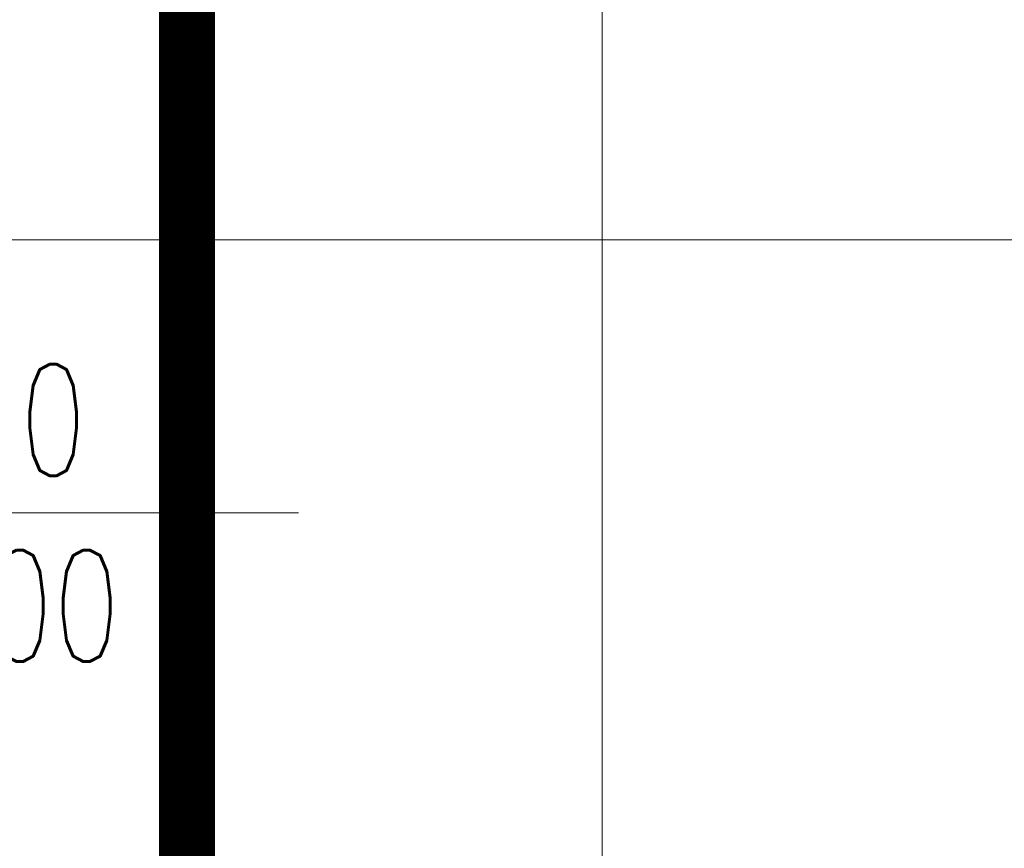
# Model space of a CAD drawing. Header units: millimetres. Extents: x -2074 to 12588, y -3630 to 101167.
# Tile 75 of 256: x 3047 to 3135, y -1578 to -1504. Entities that reach past the tile are written whole.
import ezdxf

# ---------------------------------------------------------------- set-up
doc = ezdxf.new("R2010")
doc.units = ezdxf.units.MM
doc.linetypes.add('CONTINOUS', pattern=[0])
for name, color, linetype, lineweight in [('SelinAr_BUD_drzwi okna', 7, 'Continuous', 18), ('SelinAr_BUD_drzwi okna znaczniki', 7, 'Continuous', 18), ('SelinAr_BUD_posadzka', 7, 'Continuous', 20), ('SelinAr_BUD_posadzka okładziny ścienne', 5, 'Continuous', 20)]:
    doc.layers.add(name, color=color, linetype=linetype, lineweight=lineweight)
doc.styles.add('JACEK_07', font='SIMPLEX.SHX', dxfattribs={"width": 0.7})

# ---------------------------------------------------------------- blocks, each defined once
blk = doc.blocks.new('*U398')
at = {"layer": 'SelinAr_BUD_drzwi okna znaczniki'}
blk.add_lwpolyline([(50, 25), (50, -25)], dxfattribs=at)
at = {"layer": 'SelinAr_BUD_drzwi okna znaczniki', "insert": (50, 0), "char_height": 10, "width": 10, "attachment_point": 5, "rotation": 90, "style": 'JACEK_07'}
blk.add_mtext('90\\P200', dxfattribs=at)
blk = doc.blocks.new('ewerwerwerwe')
at = {"layer": 'SelinAr_BUD_drzwi okna', "linetype": 'Continuous', "lineweight": 18, "rotation": 270}
blk.add_blockref('*U398', (3047.157, 1502.241), dxfattribs=at)

msp = doc.modelspace()

# ---------------------------------------------------------------- block references
msp.add_blockref('ewerwerwerwe', (0, -3000))

# ---------------------------------------------------------------- next in the draw order: linework, layer by layer
at = {"layer": 'SelinAr_BUD_posadzka'}
for points in [[(3099.354, -1642.759), (3099.354, -1249.759)], [(3157.157, -1523.259), (2807.157, -1523.259)]]:
    msp.add_lwpolyline(points, dxfattribs=at)
at = {"layer": 'SelinAr_BUD_posadzka okładziny ścienne', "color": 30, "linetype": 'CONTINOUS', "ltscale": 0.2, "const_width": 5}
msp.add_lwpolyline([(3062.157, -1389.759), (3147.157, -1389.759), (3147.157, -1632.759), (3062.157, -1632.759)], close=True, dxfattribs=at)

doc.saveas('drawing.dxf')
